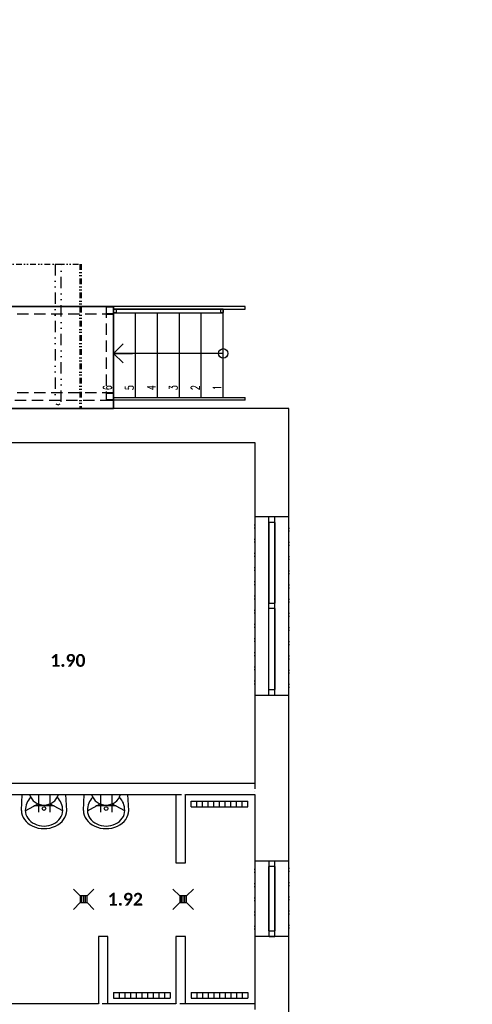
# Model space of a CAD drawing. Header units: millimetres. Extents: x -239306 to 235396, y -2942 to 28189.
# Tile 34 of 37: x 53857 to 59846, y 14158 to 27178. Entities that reach past the tile are written whole.
import ezdxf
from ezdxf import colors
from ezdxf.entities.mleader import LeaderData, LeaderLine
from ezdxf.enums import TextEntityAlignment as Align
from ezdxf.math import Vec2, Vec3

# ---------------------------------------------------------------- set-up
doc = ezdxf.new("R2010")
doc.units = ezdxf.units.MM
doc.header["$LTSCALE"] = 300
for name, pattern in [('DASHED', [0.75, 0.5, -0.25]), ('DIVIDE', [1.25, 0.5, -0.25, 0, -0.25, 0, -0.25]), ('DIVIDE2', [0.625, 0.25, -0.125, 0, -0.125, 0, -0.125])]:
    doc.linetypes.add(name, pattern=pattern)
for name, color, linetype in [('A-Dimline-D', 221, 'Continuous'), ('A-Equipment-G', 90, 'Continuous'), ('A-Room-T @ 50', 131, 'Continuous'), ('A-SanitaryFixture-G', 140, 'Continuous'), ('A-Stair-G', 20, 'Continuous'), ('A-StairHandrail-G', 242, 'Continuous'), ('A-Wall-Abov', 32, 'DIVIDE2'), ('A-Wall-Blow', 30, 'Continuous'), ('A-Wall-G', 50, 'Continuous'), ('A-Window-G', 92, 'Continuous'), ('A-WindowAssy-G', 102, 'Continuous'), ('S-Beam-G', 80, 'Continuous'), ('S-Brace-G', 92, 'Continuous'), ('S-Column-G', 110, 'Continuous'), ('S-FloorSlab-G', 141, 'Continuous')]:
    doc.layers.add(name, color=color, linetype=linetype)
doc.layers.add('G-Anno-Nplt', color=13, linetype='Continuous', plot=False)
doc.styles.add('RoomTag', font='calibrib.ttf')
doc.styles.get("Standard").update_dxf_attribs({"font": 'simplex.shx', "width": 0.65})

# ---------------------------------------------------------------- blocks, each defined once
blk = doc.blocks.new('AreaLabel1')
at = {"color": 0, "style": 'RoomTag'}
blk.add_attdef('AreaOBJ:Label', text='', height=1.5, dxfattribs=at).set_placement((0, 0), align=Align.MIDDLE_CENTER)
blk = doc.blocks.new('_Open30')
at = {"color": 0, "lineweight": -2}
for p, q in [((-1, 0.27), (0, 0)), ((0, 0), (-1, -0.27)), ((0, 0), (-1, 0))]:
    blk.add_line(p, q, dxfattribs=at)
blk = doc.blocks.new('dvojsklo')
at = {"color": 0, "linetype": 'ByBlock'}
for p, q in [((500, 25), (-500, 25)), ((-500, -25), (500, -25))]:
    blk.add_line(p, q, dxfattribs=at)
blk = doc.blocks.new('sklo')
for p, q in [((0, 25), (1145, 25)), ((0, -25), (1145, -25))]:
    blk.add_line(p, q)
blk = doc.blocks.new('um1Top')
for p, q in [((-0.5, -0.346), (-0.48, 0)), ((-0.48, 0), (0.48, 0)), ((-0.125, 0), (-0.125, -0.383)), ((0.125, 0), (0.125, -0.383)), ((0.5, -0.346), (0.48, 0)), ((-0.412, -0.354), (-0.13, -0.204)), ((0.412, -0.354), (0.13, -0.204)), ((0.225, -0.25), (-0.225, -0.25))]:
    blk.add_line(p, q)
blk.add_circle((0, -0.307), 0.0403)
for centre, radius, start, end in [((0, 0.109), 0.339, 198.809, 341.191), ((0, -0.346), 0.412, 135.6425, 180), ((0, -0.346), 0.412, 135.6425, 180), ((0, -0.346), 0.412, 0, 44.3575)]:
    blk.add_arc(centre, radius, start, end)
for major_axis, ratio, start_param, end_param in [((-0.5, 0), 0.807525, 0, 3.141593), ((-0.412, 0.005), 0.838272, 0.013247, 3.15484)]:
    blk.add_ellipse((0, -0.346), major_axis=major_axis, ratio=ratio, start_param=start_param, end_param=end_param)
blk = doc.blocks.new('gula1')
for points in [[(-135, 135), (-45, 45)], [(45, 45), (135, 135)], [(-36, 23), (36, 23)], [(-36, 0), (36, 0)], [(-135, -135), (-45, -45)], [(-36, -23), (36, -23)], [(45, -45), (135, -135)]]:
    blk.add_lwpolyline(points)
blk.add_lwpolyline([(-45, -45), (45, -45), (45, 45), (-45, 45)], close=True)
blk = doc.blocks.new('*U54')
for points in [[(0, 75), (0, 0)], [(0, 75), (750, 75)], [(0, 0), (750, 0)], [(75, 75), (75, 0)], [(150, 75), (150, 0)], [(225, 75), (225, 0)], [(300, 75), (300, 0)], [(375, 75), (375, 0)], [(450, 75), (450, 0)], [(525, 75), (525, 0)], [(600, 75), (600, 0)], [(675, 75), (675, 0)], [(750, 75), (750, 0)], [(750, 75), (750, 0)]]:
    blk.add_lwpolyline(points)
blk = doc.blocks.new('_Small')
at = {"color": 0, "lineweight": -2}
blk.add_circle((0, 0), 0.25, dxfattribs=at)
blk = doc.blocks.new('_Open90')
at = {"color": 0, "linetype": 'ByBlock'}
for p, q in [((0, 0), (-1, 0)), ((-0.5, 0.5), (0, 0)), ((0, 0), (-0.5, -0.5))]:
    blk.add_line(p, q, dxfattribs=at)

msp = doc.modelspace()

# ---------------------------------------------------------------- linework, layer by layer
at = {"layer": 'A-Stair-G', "linetype": 'Continuous', "lineweight": -3}
for p, q in [((55390, 22180), (55390, 23302)), ((55680, 22180), (55680, 23302)), ((55970, 22180), (55970, 23302)), ((56260, 22180), (56260, 23302)), ((56550, 22765), (55100, 22765))]:
    msp.add_line(p, q, dxfattribs=at)
for points in [[(56550, 23350), (55100, 23350)], [(55100, 23350), (55100, 23347), (55100, 23302), (55100, 22180)], [(55390, 23347), (55390, 23350)], [(55680, 23347), (55680, 23350)], [(55970, 23347), (55970, 23350)], [(56260, 23347), (56260, 23350)], [(56550, 22180), (56550, 23302), (56550, 23347), (56550, 23350)], [(55100, 22180), (56550, 22180)]]:
    msp.add_lwpolyline(points, dxfattribs=at)
at = {"layer": 'A-StairHandrail-G', "linetype": 'Continuous', "lineweight": -3}
for p, q in [((55098, 23345), (55098, 23305)), ((55138, 23345), (55098, 23345)), ((56550, 23347), (55100, 23347)), ((55100, 23347), (55100, 23302)), ((55138, 23305), (55138, 23345)), ((56513, 23345), (56513, 23305)), ((56553, 23345), (56513, 23345)), ((56550, 23302), (56550, 23347)), ((56553, 23305), (56553, 23345)), ((55098, 23305), (55138, 23305)), ((55100, 23302), (56550, 23302)), ((56513, 23305), (56553, 23305))]:
    msp.add_line(p, q, dxfattribs=at)
at = {"layer": 'A-Wall-Abov', "linetype": 'DIVIDE2', "lineweight": -3}
for p, q in [((51370, 23945), (54670, 23945)), ((54655, 23945), (54655, 22035)), ((54670, 23945), (54670, 22035)), ((51370, 22035), (54670, 22035)), ((56970, 17080), (56970, 16930)), ((55925, 16930), (56050, 16930)), ((56970, 16055), (56970, 15055)), ((57420, 15055), (57420, 16055)), ((55025, 14165), (54900, 14165)), ((56050, 14165), (55925, 14165)), ((56970, 14165), (56970, 14015))]:
    msp.add_line(p, q, dxfattribs=at)
at = {"layer": 'A-Wall-Blow', "linetype": 'Continuous', "lineweight": -3}
for p, q in [((56970, 16055), (56970, 15055)), ((57420, 15055), (57420, 16055))]:
    msp.add_line(p, q, dxfattribs=at)
at = {"layer": 'A-Wall-G', "linetype": 'Continuous', "lineweight": -3}
for p, q in [((57420, 20610), (57420, 22035)), ((56970, 21585), (56970, 20610)), ((56970, 20610), (57420, 20610)), ((57420, 18240), (56970, 18240)), ((53505, 17080), (56970, 17080)), ((53615, 16930), (55925, 16930)), ((55925, 16930), (55925, 16030)), ((56050, 16930), (56970, 16930)), ((56050, 16030), (56050, 16930)), ((56970, 16930), (56970, 16055)), ((55925, 16030), (56050, 16030)), ((56970, 16055), (57420, 16055)), ((55025, 15055), (54900, 15055)), ((54900, 15055), (54900, 14165)), ((55025, 14165), (55025, 15055)), ((56050, 15055), (55925, 15055)), ((55925, 15055), (55925, 14165)), ((56050, 14165), (56050, 15055)), ((57420, 15055), (56970, 15055)), ((56970, 15055), (56970, 14165)), ((57420, 11765), (57420, 15055)), ((54900, 14165), (52020, 14165)), ((55925, 14165), (55025, 14165)), ((56970, 14165), (56050, 14165))]:
    msp.add_line(p, q, dxfattribs=at)
for points in [[(57420, 22035), (53670, 22035)], [(53670, 21585), (56970, 21585)]]:
    msp.add_lwpolyline(points, dxfattribs=at)
at = {"layer": 'A-WindowAssy-G', "linetype": 'Continuous', "lineweight": -3}
for p, q in [((57155, 20610), (57235, 20610)), ((57235, 20530), (57155, 20530)), ((57155, 18320), (57235, 18320)), ((57235, 18240), (57155, 18240)), ((57158, 15055), (57158, 16055)), ((57158, 16055), (57233, 16055)), ((57233, 15055), (57233, 16055)), ((57233, 15980), (57158, 15980)), ((57158, 15130), (57233, 15130)), ((57158, 15055), (57233, 15055))]:
    msp.add_line(p, q, dxfattribs=at)
at = {"layer": 'S-Beam-G', "linetype": 'DIVIDE', "lineweight": -3}
for p, q in [((54325, 23945), (54405, 23945)), ((54325, 23945), (54325, 22125)), ((54405, 22125), (54405, 23945)), ((54337, 22097), (54365, 22085)), ((54365, 22085), (54393, 22097))]:
    msp.add_line(p, q, dxfattribs=at)
at = {"layer": 'S-Beam-G', "linetype": 'DASHED', "lineweight": -3}
for p, q in [((47045, 23385), (55100, 23385)), ((55000, 23385), (55000, 22145)), ((55000, 23385), (55100, 23385)), ((55100, 22145), (55100, 23385)), ((55100, 23285), (55100, 23385)), ((55100, 23285), (47045, 23285)), ((55100, 22245), (47045, 22245)), ((47045, 22145), (55100, 22145)), ((55000, 22145), (55100, 22145)), ((55100, 22145), (55100, 22245))]:
    msp.add_line(p, q, dxfattribs=at)
at = {"layer": 'S-Brace-G', "linetype": 'Continuous', "lineweight": -3}
for p, q in [((55100, 23385), (55100, 23350)), ((56840, 23385), (55100, 23385)), ((55100, 23350), (56840, 23350)), ((56840, 23350), (56840, 23385)), ((55100, 22145), (55100, 22180)), ((55100, 22180), (56840, 22180)), ((56840, 22145), (55100, 22145)), ((56840, 22145), (56840, 22180))]:
    msp.add_line(p, q, dxfattribs=at)
at = {"layer": 'S-Column-G', "linetype": 'DASHED', "lineweight": -3}
for p, q in [((55000, 23385), (55000, 23285)), ((55100, 23385), (55000, 23385)), ((55005, 23380), (55095, 23380)), ((55005, 23290), (55005, 23380)), ((55095, 23380), (55095, 23290)), ((55100, 23285), (55100, 23385)), ((55000, 23285), (55100, 23285)), ((55095, 23290), (55005, 23290)), ((55000, 22245), (55000, 22145)), ((55100, 22245), (55000, 22245)), ((55000, 22145), (55100, 22145)), ((55005, 22240), (55095, 22240)), ((55005, 22150), (55005, 22240)), ((55095, 22150), (55005, 22150)), ((55095, 22240), (55095, 22150)), ((55100, 22145), (55100, 22245))]:
    msp.add_line(p, q, dxfattribs=at)
at = {"layer": 'S-FloorSlab-G', "linetype": 'Continuous', "lineweight": -3}
for p, q in [((55100, 23385), (47045, 23385)), ((55100, 22035), (55100, 23385)), ((47045, 22035), (55100, 22035))]:
    msp.add_line(p, q, dxfattribs=at)
for points in [[(55100, 23385), (47045, 23385), (47045, 22035), (55100, 22035)], [(47045, 23385), (55100, 23385), (55100, 23385), (47045, 23385)], [(55100, 23385), (55100, 22035), (55100, 22035), (55100, 23385)], [(55100, 22035), (47045, 22035), (47045, 22035), (55100, 22035)]]:
    msp.add_3dface(points, dxfattribs=at)

# ---------------------------------------------------------------- block references
at = {"layer": 'A-Equipment-G', "xscale": -1, "rotation": 180}
msp.add_blockref('*U54', (56125, 16845), dxfattribs=at)
at = {"layer": 'A-Equipment-G'}
for p in [(55100, 14240), (56125, 14240)]:
    msp.add_blockref('*U54', p, dxfattribs=at)
at = {"layer": 'A-Room-T @ 50', "linetype": 'Continuous', "lineweight": -3, "xscale": 112.5, "yscale": 112.5, "zscale": 112.5}
for p, values in [((54495, 18705), {'AreaOBJ:Label': '1.90'}), ((55255, 15547), {'AreaOBJ:Label': '1.92'})]:
    msp.add_blockref('AreaLabel1', p, dxfattribs=at).add_auto_attribs(values)
at = {"layer": 'A-SanitaryFixture-G', "linetype": 'Continuous', "lineweight": -3, "xscale": 600, "yscale": 600, "zscale": 600}
for p in [(54179, 16930), (55000, 16930)]:
    msp.add_blockref('um1Top', p, dxfattribs=at)
at = {"layer": 'A-SanitaryFixture-G', "linetype": 'Continuous', "lineweight": -3, "rotation": 90}
for p in [(54704, 15547), (56020, 15547)]:
    msp.add_blockref('gula1', p, dxfattribs=at)
at = {"layer": 'A-Stair-G', "linetype": 'Continuous', "lineweight": -3, "xscale": 250, "yscale": 250, "zscale": 250, "rotation": 180}
for name, p in [('_Open90', (55100, 22765, -1155)), ('_Small', (56550, 22765, -1155))]:
    msp.add_blockref(name, p, dxfattribs=at)
at = {"layer": 'A-Window-G', "linetype": 'Continuous', "lineweight": -3, "extrusion": (0, 0, -1), "yscale": 1.6, "zscale": -1, "rotation": 270}
for name, p, xscale in [('dvojsklo', (-57195, 15555, -1000), 0.85), ('sklo', (-57195, 15980, -1075), 0.74235807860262)]:
    msp.add_blockref(name, p, dxfattribs=dict(at, xscale=xscale))

# ---------------------------------------------------------------- texts
at = {"layer": 'G-Anno-Nplt', "linetype": 'Continuous', "lineweight": -3, "char_height": 112, "attachment_point": 7, "rotation": 90}
for s, insert in [('6', (55075, 22280, -1155)), ('5', (55365, 22280, -1155)), ('4', (55655, 22280, -1155)), ('3', (55945, 22280, -1155)), ('2', (56235, 22280, -1155)), ('1', (56525, 22280, -1155))]:
    msp.add_mtext(s, dxfattribs=dict(at, insert=insert))

# ---------------------------------------------------------------- leaders
at = {"layer": 'A-Dimline-D'}
ml = msp.add_multileader_mtext('Standard', dxfattribs=at)
ml.set_content('stávající kontaktní zateplení tl. 100 mm + nové zateplení tl. 100 mm', color=256)
ml.set_leader_properties()
ml.set_arrow_properties(name='OPEN30')
ml.build(insert=Vec2(0, 0))
ml.multileader.update_dxf_attribs({"dogleg_length": 0.36, "arrow_head_size": 56.2, "scale": 50})
ctx = ml.context
ctx.base_point, ctx.scale, ctx.char_height, ctx.arrow_head_size, ctx.landing_gap_size, ctx.plane_origin = Vec3(22338, 27081), 50, 112.5, 56.2, 75, Vec3(22200, 26673)
notes = []
notes.append((ctx, [(0, (1, 1, 0), (22320, 27081), (1, 0), 18, [(0, [(21882, 25858)], 0, [])])]))
ctx.mtext.insert, ctx.mtext.width, ctx.mtext.flow_direction = Vec3(22413, 27156), 3027.31, 5
ml = msp.add_multileader_mtext('Standard', dxfattribs=at)
ml.set_content('původní schodiště rampy přesunuto na druhou stranu', color=256)
ml.set_leader_properties()
ml.set_arrow_properties(name='OPEN30')
ml.build(insert=Vec2(0, 0))
ml.multileader.update_dxf_attribs({"dogleg_length": 0.36, "arrow_head_size": 56.2, "scale": 50})
ctx = ml.context
ctx.base_point, ctx.scale, ctx.char_height, ctx.arrow_head_size, ctx.landing_gap_size, ctx.plane_origin = Vec3(44319, 26905), 50, 112.5, 56.2, 75, Vec3(43902, 26786)
notes.append((ctx, [(0, (1, 1, 0), (44301, 26905), (1, 0), 18, [(0, [(43902, 26786)], 0, [])])]))
ctx.mtext.insert, ctx.mtext.width, ctx.mtext.flow_direction = Vec3(44394, 26980), 1798.48, 5
ml = msp.add_multileader_mtext('Standard', dxfattribs=at)
ml.set_content('stávající kontaktní zateplení tl. 100 mm + nové zateplení tl. 100 mm', color=256)
ml.set_leader_properties()
ml.set_arrow_properties(name='OPEN30')
ml.build(insert=Vec2(0, 0))
ml.multileader.update_dxf_attribs({"dogleg_length": 0.36, "arrow_head_size": 56.2, "scale": 50})
ctx = ml.context
ctx.base_point, ctx.scale, ctx.char_height, ctx.arrow_head_size, ctx.landing_gap_size, ctx.plane_origin = Vec3(44121, 25795), 50, 112.5, 56.2, 75, Vec3(44782, 25432)
notes.append((ctx, [(0, (1, 1, 0), (44103, 25795), (1, 0), 18, [(0, [(42716, 25450)], 0, [])])]))
ctx.mtext.insert, ctx.mtext.width, ctx.mtext.flow_direction = Vec3(44196, 25870), 3027.31, 5
ml = msp.add_multileader_mtext('Standard', dxfattribs=at)
ml.set_content('stávající ocelový sloupek obezdít z tvárnic Ytong nebo obložit SDK\\Ppokud bude nad sloupky nad odstraňovaným podhledem nosník provést jeho obložení SDK', color=256)
ml.set_leader_properties()
ml.set_arrow_properties(name='OPEN30')
ml.build(insert=Vec2(0, 0))
ml.multileader.update_dxf_attribs({"dogleg_length": 0.36, "arrow_head_size": 56.2, "scale": 50})
ctx = ml.context
ctx.base_point, ctx.scale, ctx.char_height, ctx.arrow_head_size, ctx.landing_gap_size, ctx.plane_origin = Vec3(22400, 23152), 50, 112.5, 56.2, 75, Vec3(21713, 21414)
notes.append((ctx, [(0, (1, 1, 0), (22382, 23152), (1, 0), 18, [(0, [(21830, 21255)], 0, [])])]))
ctx.mtext.insert, ctx.mtext.width, ctx.mtext.flow_direction = Vec3(22475, 23227), 1948.52, 5
ml = msp.add_multileader_mtext('Standard', dxfattribs=at)
ml.set_content('stávající ocelové sloupky obezdít z tvárnic Ytong nebo obložit SDK', color=256)
ml.set_leader_properties()
ml.set_arrow_properties(name='OPEN30')
ml.build(insert=Vec2(0, 0))
ml.multileader.update_dxf_attribs({"dogleg_length": 0.36, "arrow_head_size": 56.2, "scale": 50})
ctx = ml.context
ctx.base_point, ctx.scale, ctx.char_height, ctx.arrow_head_size, ctx.landing_gap_size, ctx.plane_origin = Vec3(29131, 22492), 50, 112.5, 56.2, 75, Vec3(28445, 21255)
notes.append((ctx, [(1, (1, 1, 0), (31194, 22492), (-1, 0), 21.5, [(0, [(28445, 21255)], 0, []), (1, [(31760, 21254)], 0, [])])]))
ctx.mtext.insert, ctx.mtext.width, ctx.mtext.flow_direction = Vec3(29206, 22567), 1948.52, 5
ml = msp.add_multileader_mtext('Standard', dxfattribs=at)
ml.set_content('prostupy pro vedení kanalizace, vody a VZT', color=256)
ml.set_leader_properties()
ml.set_arrow_properties(name='OPEN30')
ml.build(insert=Vec2(0, 0))
ml.multileader.update_dxf_attribs({"dogleg_length": 0.36, "arrow_head_size": 56.2, "scale": 50})
ctx = ml.context
ctx.base_point, ctx.scale, ctx.char_height, ctx.arrow_head_size, ctx.landing_gap_size, ctx.plane_origin = Vec3(27030, 22400), 50, 112.5, 56.2, 75, Vec3(24478, 20918)
notes.append((ctx, [(0, (1, 1, 0), (27012, 22400), (1, 0), 18, [(3, [(24478, 20918), (26962, 22400), (25284, 21093), (25480, 21104), (27227, 21154)], 0, [])])]))
ctx.mtext.insert, ctx.mtext.width, ctx.mtext.flow_direction = Vec3(27105, 22475), 1350.57, 5
ml = msp.add_multileader_mtext('Standard', dxfattribs=at)
ml.set_content('stávající kontaktní zateplení tl. 100 mm + nové zateplení tl. 100 mm', color=256)
ml.set_leader_properties()
ml.set_arrow_properties(name='OPEN30')
ml.build(insert=Vec2(0, 0))
ml.multileader.update_dxf_attribs({"dogleg_length": 0.36, "arrow_head_size": 56.2, "scale": 50})
ctx = ml.context
ctx.base_point, ctx.scale, ctx.char_height, ctx.arrow_head_size, ctx.landing_gap_size, ctx.plane_origin = Vec3(983, 20111), 50, 112.5, 56.2, 75, Vec3(391, 19374)
notes.append((ctx, [(0, (1, 1, 0), (965, 20111), (1, 0), 18, [(0, [(391, 19374)], 0, [])])]))
ctx.mtext.insert, ctx.mtext.width, ctx.mtext.flow_direction = Vec3(1058, 20186), 3027.31, 5
ctx.mtext.has_bg_fill, ctx.mtext.bg_color, ctx.mtext.bg_scale_factor, ctx.mtext.bg_transparency, ctx.mtext.use_window_bg_color = 1, -1027028792, 1.5, 0, 1
ml = msp.add_multileader_mtext('Standard', dxfattribs=at)
ml.set_content('DN 80 pro odvod kondenzátu od VZT jednotky', color=256)
ml.set_leader_properties()
ml.set_arrow_properties(name='OPEN30')
ml.build(insert=Vec2(0, 0))
ml.multileader.update_dxf_attribs({"dogleg_length": 0.36, "arrow_head_size": 56.2, "scale": 50})
ctx = ml.context
ctx.base_point, ctx.scale, ctx.char_height, ctx.arrow_head_size, ctx.landing_gap_size, ctx.plane_origin = Vec3(39358, 17536), 50, 112.5, 56.2, 75, Vec3(39589, 18136)
notes.append((ctx, [(1, (1, 1, 0), (39340, 17536), (1, 0), 18, [(0, [(39589, 18136)], 0, [])])]))
ctx.mtext.insert, ctx.mtext.width, ctx.mtext.flow_direction = Vec3(39433, 17611), 1665.01, 5
ml = msp.add_multileader_mtext('Standard', dxfattribs=at)
ml.set_content('otvory provést mezi žebry panelu', color=256)
ml.set_leader_properties()
ml.set_arrow_properties(name='OPEN30')
ml.build(insert=Vec2(0, 0))
ml.multileader.update_dxf_attribs({"dogleg_length": 0.36, "arrow_head_size": 56.2, "scale": 50})
ctx = ml.context
ctx.base_point, ctx.scale, ctx.char_height, ctx.arrow_head_size, ctx.landing_gap_size, ctx.plane_origin = Vec3(42607, 17250), 50, 112.5, 56.2, 75, Vec3(41875, 17270)
notes.append((ctx, [(0, (1, 1, 0), (42589, 17250), (1, 0), 18, [(1, [(41875, 17270), (42098, 17331)], 0, [])])]))
ctx.mtext.insert, ctx.mtext.width, ctx.mtext.flow_direction = Vec3(42682, 17325), 1177.39, 5
ctx.mtext.has_bg_fill, ctx.mtext.bg_color, ctx.mtext.bg_scale_factor, ctx.mtext.bg_transparency, ctx.mtext.use_window_bg_color = 1, -1027028792, 1.5, 0, 1
ml = msp.add_multileader_mtext('Standard', dxfattribs=at)
ml.set_content('stoupací vedení ÚT 100x350\\Ppoloha otvoru se může lišit v závislosti na poloze dutin ve stávajících panelech', color=256)
ml.set_leader_properties()
ml.set_arrow_properties(name='OPEN30')
ml.build(insert=Vec2(0, 0))
ml.multileader.update_dxf_attribs({"dogleg_length": 0.36, "arrow_head_size": 56.2, "scale": 50})
ctx = ml.context
ctx.base_point, ctx.scale, ctx.char_height, ctx.arrow_head_size, ctx.landing_gap_size, ctx.plane_origin = Vec3(36417, 13885), 50, 112.5, 56.2, 75, Vec3(35679, 14226)
notes.append((ctx, [(0, (1, 1, 0), (36399, 13885), (1, 0), 18, [(0, [(35679, 14226)], 0, [])])]))
ctx.mtext.insert, ctx.mtext.width, ctx.mtext.flow_direction = Vec3(36492, 13960), 2319.56, 5
for ctx, leaders in notes:
    for number, flags, end, landing, length, lines in leaders:
        leader = LeaderData()
        leader.index, (leader.has_last_leader_line, leader.has_dogleg_vector, leader.attachment_direction) = number, flags
        leader.last_leader_point, leader.dogleg_vector, leader.dogleg_length = Vec3(end), Vec3(landing), length
        for number, points, colour, breaks in lines:
            line = LeaderLine()
            line.index, line.vertices, line.color, line.breaks = number, Vec3.list(points), colors.encode_raw_color(colour), breaks
            leader.lines.append(line)
        ctx.leaders.append(leader)

# ---------------------------------------------------------------- next in the draw order: linework, layer by layer
at = {"layer": 'A-Wall-Abov', "linetype": 'DIVIDE2', "lineweight": -3}
for p, q in [((56970, 20610), (56970, 18240)), ((57420, 18240), (57420, 20610))]:
    msp.add_line(p, q, dxfattribs=at)
at = {"layer": 'A-Wall-Blow', "linetype": 'Continuous', "lineweight": -3}
for p, q in [((56970, 20610), (56970, 18240)), ((57420, 18240), (57420, 20610))]:
    msp.add_line(p, q, dxfattribs=at)
at = {"layer": 'A-Wall-G', "linetype": 'Continuous', "lineweight": -3}
for p, q in [((56970, 18240), (56970, 17080)), ((57420, 16055), (57420, 18240))]:
    msp.add_line(p, q, dxfattribs=at)
at = {"layer": 'A-WindowAssy-G', "linetype": 'Continuous', "lineweight": -3}
for p, q in [((57155, 18240), (57155, 20610)), ((57235, 18240), (57235, 20610)), ((57155, 19460), (57235, 19460)), ((57235, 19390), (57155, 19390))]:
    msp.add_line(p, q, dxfattribs=at)

# ---------------------------------------------------------------- next in the draw order: block references
at = {"layer": 'A-Window-G', "linetype": 'Continuous', "lineweight": -3, "xscale": 1.07, "yscale": 1.6, "rotation": 90}
msp.add_blockref('dvojsklo', (57195, 19995, 1000), dxfattribs=at)
at = {"layer": 'A-Window-G', "linetype": 'Continuous', "lineweight": -3, "extrusion": (0, 0, -1), "xscale": 1.07, "yscale": 1.6, "zscale": -1, "rotation": 270}
for p in [(-57195, 19995, -1000), (-57195, 18855, -1000), (-57195, 18855, -1000)]:
    msp.add_blockref('dvojsklo', p, dxfattribs=at)

doc.saveas('drawing.dxf')
